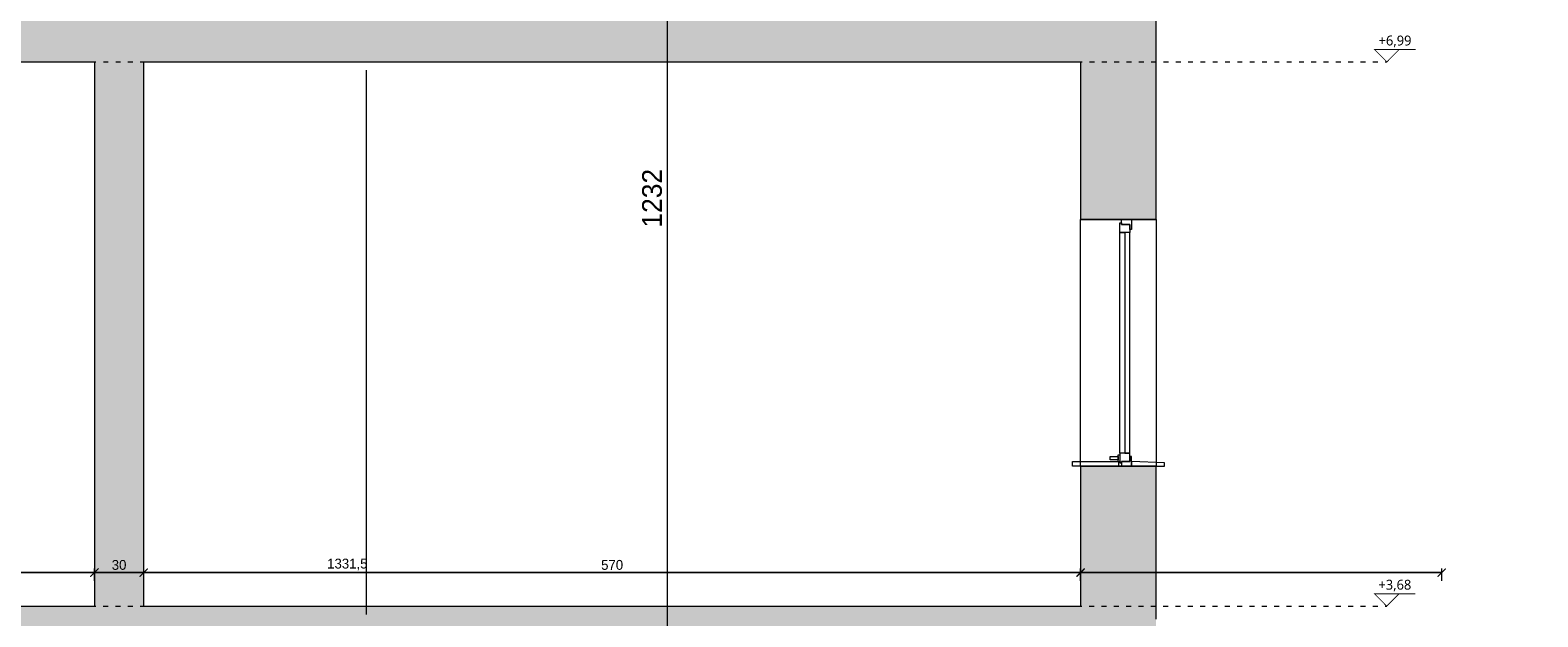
# Model space of a CAD drawing. Header units: millimetres. Extents: x -221 to 149158, y -114258 to 0.
# Tile 54 of 219: x 78537 to 79454, y -45380 to -45024. Entities that reach past the tile are written whole.
import ezdxf
from ezdxf.enums import TextEntityAlignment as Align

# ---------------------------------------------------------------- set-up
doc = ezdxf.new("R2010")
doc.units = ezdxf.units.MM
doc.linetypes.add('ACAD_ISO03W100', pattern=[30, 12, -18])
doc.layers.get('0').update_dxf_attribs({"lineweight": 0})
doc.layers.add('A-przekrycieram.ART', color=7, linetype='Continuous', lineweight=0, true_color=0xffffff)
for name, color, linetype, lineweight in [('opis..KF', 250, 'Continuous', 15), ('stolarka..KF', 250, 'Continuous', 5), ('stolarka_arch', 250, 'Continuous', 5), ('wymiar..KF', 12, 'Continuous', 5), ('wypełnienie istn..KF', 250, 'Continuous', 0), ('ściana pro..KF', 222, 'Continuous', 30), ('ściany ist..KF', 61, 'Continuous', 5)]:
    doc.layers.add(name, color=color, linetype=linetype, lineweight=lineweight)
doc.styles.add('ARCH', font='segoeuil.ttf')
doc.styles.add('kamil', font='GOTHIC.TTF')
doc.dimstyles.new('100..KF', dxfattribs={"dimtxt": 12, "dimasz": 10, "dimexe": 5, "dimexo": 5, "dimgap": 3, "dimtad": 1, "dimdec": 1, "dimrnd": 0.5, "dimtxsty": 'kamil', "dimblk": 'ARCHTICK', "dimcen": 0, "dimclrd": 256, "dimclre": 256, "dimclrt": 256, "dimadec": 0, "dimazin": 0, "dimtfac": 1, "dimtdec": 1, "dimtofl": 0, "dimtmove": 0, "dimatfit": 3, "dimfxl": 10, "dimfxlon": 1, "dimlwd": 0, "dimlwe": 0, "dimarcsym": 0})
doc.dimstyles.new('50..KF', dxfattribs={"dimscale": 0.5, "dimtxt": 12, "dimasz": 10, "dimexe": 5, "dimexo": 5, "dimgap": 3, "dimtad": 1, "dimdec": 1, "dimrnd": 0.5, "dimtxsty": 'kamil', "dimblk": 'ARCHTICK', "dimcen": 0, "dimclrd": 256, "dimclre": 256, "dimclrt": 256, "dimadec": 0, "dimazin": 0, "dimtfac": 1, "dimtdec": 1, "dimtofl": 0, "dimtmove": 0, "dimatfit": 3, "dimfxl": 10, "dimfxlon": 1, "dimlwd": 0, "dimlwe": 0, "dimarcsym": 0})

# ---------------------------------------------------------------- blocks, each defined once
blk = doc.blocks.new('*U1063')
at = {"layer": 'stolarka_arch', "lineweight": 0}
blk.add_lwpolyline([(0, 0), (150, 0), (150, -46), (0, -46)], close=True, dxfattribs=at)
at = {"layer": 'stolarka_arch'}
for points in [[(0, -15), (6, -15), (6, -16), (3, -16), (3, -21), (0, -21)], [(3, -16), (8, -16), (8, -22), (2, -22), (2, -21), (3, -21)], [(8, -19), (142, -19), (142, -16), (8, -16)], [(147, -16), (142, -16), (142, -22), (148, -22), (148, -21), (147, -21)], [(150, -15), (144, -15), (144, -16), (147, -16), (147, -21), (150, -21)], [(8, -19), (142, -19), (142, -22), (8, -22)], [(147, -23), (143, -23), (143, -22), (147, -22)], [(146, -28), (144, -28), (144, -23), (146, -23)]]:
    blk.add_lwpolyline(points, close=True, dxfattribs=at)
blk = doc.blocks.new('*U1062')
at = {"layer": 'opis..KF', "linetype": 'ACAD_ISO03W100', "ltscale": 0.5}
blk.add_lwpolyline([(0, 0), (4171.9, 0)], dxfattribs=at)
at = {"layer": 'opis..KF', "const_width": 1}
blk.add_lwpolyline([(4206.9, 15), (4156.9, 15), (4171.9, 0), (4186.9, 15)], dxfattribs=at)
at = {"layer": 'opis..KF', "style": 'ARCH'}
for tag, p in [('±2', (10, 26)), ('±22', (4181.9, 26))]:
    blk.add_attdef(tag, text='', height=12, dxfattribs=at).set_placement(p, align=Align.MIDDLE_CENTER)
blk = doc.blocks.new('_ArchTick')
at = {"color": 0, "linetype": 'ByBlock', "const_width": 0.15}
blk.add_lwpolyline([(-0.5, -0.5), (0.5, 0.5)], dxfattribs=at)
blk = doc.blocks.new('*D1200')
at = {"layer": 'Defpoints', "color": 0, "transparency": 16777216}
for p in [(79395.71, -45353.43), (77463.96, -45373.79), (79395.71, -45373.79)]:
    blk.add_point(p, dxfattribs=at)
at = {"layer": 'wymiar..KF', "linetype": 'Continuous', "lineweight": 0, "transparency": 16777216}
for p, q in [((77463.96, -45358.43), (77463.96, -45350.93)), ((77463.96, -45353.43), (79395.71, -45353.43)), ((79395.71, -45358.43), (79395.71, -45350.93))]:
    blk.add_line(p, q, dxfattribs=at)
at = {"layer": 'wymiar..KF', "lineweight": 0, "transparency": 16777216, "xscale": 5, "yscale": 5, "zscale": 5, "rotation": 180}
blk.add_blockref('_ArchTick', (77463.96, -45353.43), dxfattribs=at)
at = {"layer": 'wymiar..KF', "lineweight": 0, "transparency": 16777216, "xscale": 5, "yscale": 5, "zscale": 5}
blk.add_blockref('_ArchTick', (79395.71, -45353.43), dxfattribs=at)
at = {"layer": 'wymiar..KF', "transparency": 16777216, "insert": (78429.84, -45348.5), "char_height": 6, "attachment_point": 5, "style": 'kamil'}
blk.add_mtext('1931,5', dxfattribs=at)
blk = doc.blocks.new('*D1201')
at = {"layer": 'Defpoints', "color": 0, "linetype": 'ByBlock', "transparency": 16777216}
for p in [(78063.96, -45353.43), (78063.96, -45373.79), (79395.71, -45378.79)]:
    blk.add_point(p, dxfattribs=at)
at = {"layer": 'wymiar..KF', "linetype": 'Continuous', "lineweight": 0, "transparency": 16777216}
for p, q in [((78063.96, -45358.43), (78063.96, -45350.93)), ((79395.71, -45353.43), (78063.96, -45353.43)), ((79395.71, -45358.43), (79395.71, -45350.93))]:
    blk.add_line(p, q, dxfattribs=at)
at = {"layer": 'wymiar..KF', "linetype": 'ByBlock', "lineweight": 0, "transparency": 16777216, "xscale": 5, "yscale": 5, "zscale": 5, "rotation": 180}
blk.add_blockref('_ArchTick', (78063.96, -45353.43), dxfattribs=at)
at = {"layer": 'wymiar..KF', "linetype": 'ByBlock', "lineweight": 0, "transparency": 16777216, "xscale": 5, "yscale": 5, "zscale": 5}
blk.add_blockref('_ArchTick', (79395.71, -45353.43), dxfattribs=at)
at = {"layer": 'wymiar..KF', "linetype": 'ByBlock', "transparency": 16777216, "insert": (78729.84, -45348.5), "char_height": 6, "attachment_point": 5, "style": 'kamil'}
blk.add_mtext('1331,5', dxfattribs=at)
blk = doc.blocks.new('*D1202')
at = {"layer": 'Defpoints', "color": 0, "linetype": 'ByBlock', "transparency": 16777216}
for p in [(78575.96, -45353.43), (78063.96, -45373.79), (78575.96, -45373.79)]:
    blk.add_point(p, dxfattribs=at)
at = {"layer": 'wymiar..KF', "linetype": 'Continuous', "lineweight": 0, "transparency": 16777216}
for p, q in [((78063.96, -45358.43), (78063.96, -45350.93)), ((78063.96, -45353.43), (78575.96, -45353.43)), ((78575.96, -45358.43), (78575.96, -45350.93))]:
    blk.add_line(p, q, dxfattribs=at)
at = {"layer": 'wymiar..KF', "linetype": 'ByBlock', "lineweight": 0, "transparency": 16777216, "xscale": 5, "yscale": 5, "zscale": 5, "rotation": 180}
blk.add_blockref('_ArchTick', (78063.96, -45353.43), dxfattribs=at)
at = {"layer": 'wymiar..KF', "linetype": 'ByBlock', "lineweight": 0, "transparency": 16777216, "xscale": 5, "yscale": 5, "zscale": 5}
blk.add_blockref('_ArchTick', (78575.96, -45353.43), dxfattribs=at)
at = {"layer": 'wymiar..KF', "linetype": 'ByBlock', "transparency": 16777216, "insert": (78319.96, -45348.78), "char_height": 6, "attachment_point": 5, "style": 'kamil'}
blk.add_mtext('512', dxfattribs=at)
blk = doc.blocks.new('*D1203')
at = {"layer": 'Defpoints', "color": 0, "linetype": 'ByBlock', "transparency": 16777216}
for p in [(78605.96, -45353.43), (78575.96, -45373.79), (78605.96, -45373.79)]:
    blk.add_point(p, dxfattribs=at)
at = {"layer": 'wymiar..KF', "linetype": 'Continuous', "lineweight": 0, "transparency": 16777216}
for p, q in [((78575.96, -45358.43), (78575.96, -45350.93)), ((78575.96, -45353.43), (78605.96, -45353.43)), ((78605.96, -45358.43), (78605.96, -45350.93))]:
    blk.add_line(p, q, dxfattribs=at)
at = {"layer": 'wymiar..KF', "linetype": 'ByBlock', "lineweight": 0, "transparency": 16777216, "xscale": 5, "yscale": 5, "zscale": 5, "rotation": 180}
blk.add_blockref('_ArchTick', (78575.96, -45353.43), dxfattribs=at)
at = {"layer": 'wymiar..KF', "linetype": 'ByBlock', "lineweight": 0, "transparency": 16777216, "xscale": 5, "yscale": 5, "zscale": 5}
blk.add_blockref('_ArchTick', (78605.96, -45353.43), dxfattribs=at)
at = {"layer": 'wymiar..KF', "linetype": 'ByBlock', "transparency": 16777216, "insert": (78590.96, -45348.78), "char_height": 6, "attachment_point": 5, "style": 'kamil'}
blk.add_mtext('30', dxfattribs=at)
blk = doc.blocks.new('*D1204')
at = {"layer": 'Defpoints', "color": 0, "linetype": 'ByBlock', "transparency": 16777216}
for p in [(79175.96, -45353.43), (78605.96, -45373.79), (79175.96, -45373.79)]:
    blk.add_point(p, dxfattribs=at)
at = {"layer": 'wymiar..KF', "linetype": 'Continuous', "lineweight": 0, "transparency": 16777216}
for p, q in [((78605.96, -45358.43), (78605.96, -45350.93)), ((78605.96, -45353.43), (79175.96, -45353.43)), ((79175.96, -45358.43), (79175.96, -45350.93))]:
    blk.add_line(p, q, dxfattribs=at)
at = {"layer": 'wymiar..KF', "linetype": 'ByBlock', "lineweight": 0, "transparency": 16777216, "xscale": 5, "yscale": 5, "zscale": 5, "rotation": 180}
blk.add_blockref('_ArchTick', (78605.96, -45353.43), dxfattribs=at)
at = {"layer": 'wymiar..KF', "linetype": 'ByBlock', "lineweight": 0, "transparency": 16777216, "xscale": 5, "yscale": 5, "zscale": 5}
blk.add_blockref('_ArchTick', (79175.96, -45353.43), dxfattribs=at)
at = {"layer": 'wymiar..KF', "linetype": 'ByBlock', "transparency": 16777216, "insert": (78890.96, -45348.78), "char_height": 6, "attachment_point": 5, "style": 'kamil'}
blk.add_mtext('570', dxfattribs=at)
blk = doc.blocks.new('*U1697')
at = {"layer": 'A-przekrycieram.ART'}
h = blk.add_hatch(color=256, dxfattribs=at)
h.dxf.hatch_style = 1
h.paths.add_polyline_path([(0, 2970), (4200, 2970), (4200, 0), (0, 0)])
h.paths.add_polyline_path([(200, 2870), (4100, 2870), (4100, 100), (200, 100)], flags=16)
blk = doc.blocks.new('*D1223')
at = {"layer": 'Defpoints', "color": 0, "transparency": 16777216}
for p in [(14.6, -45373.79), (78825.71, -45373.79), (0, -45411.69)]:
    blk.add_point(p, dxfattribs=at)
at = {"layer": 'wymiar..KF', "linetype": 'Continuous', "lineweight": 0, "transparency": 16777216}
for p, q in [((19.6, -45373.79), (12.1, -45373.79)), ((14.6, -45411.69), (14.6, -45373.79)), ((9.6, -45411.69), (17.1, -45411.69))]:
    blk.add_line(p, q, dxfattribs=at)
at = {"layer": 'wymiar..KF', "lineweight": 0, "transparency": 16777216, "xscale": 5, "yscale": 5, "zscale": 5}
for p, rotation in [((14.6, -45373.79), 90), ((14.6, -45411.69), 270)]:
    blk.add_blockref('_ArchTick', p, dxfattribs=dict(at, rotation=rotation))
at = {"layer": 'wymiar..KF', "transparency": 16777216, "insert": (9.95, -45392.74), "char_height": 6, "attachment_point": 5, "rotation": 90, "style": 'kamil'}
blk.add_mtext('38', dxfattribs=at)
blk = doc.blocks.new('*D1224')
at = {"layer": 'Defpoints', "color": 0, "transparency": 16777216}
for p in [(77463.96, -45288.79), (77478.56, -45288.79), (78825.71, -45373.79)]:
    blk.add_point(p, dxfattribs=at)
at = {"layer": 'wymiar..KF', "linetype": 'Continuous', "lineweight": 0, "transparency": 16777216}
for p, q in [((77473.56, -45288.79), (77481.06, -45288.79)), ((77478.56, -45373.79), (77478.56, -45288.79)), ((77483.56, -45373.79), (77476.06, -45373.79))]:
    blk.add_line(p, q, dxfattribs=at)
at = {"layer": 'wymiar..KF', "lineweight": 0, "transparency": 16777216, "xscale": 5, "yscale": 5, "zscale": 5}
for p, rotation in [((77478.56, -45288.79), 90), ((77478.56, -45373.79), 270)]:
    blk.add_blockref('_ArchTick', p, dxfattribs=dict(at, rotation=rotation))
at = {"layer": 'wymiar..KF', "transparency": 16777216, "insert": (77473.91, -45331.29), "char_height": 6, "attachment_point": 5, "rotation": 90, "style": 'kamil'}
blk.add_mtext('85', dxfattribs=at)
blk = doc.blocks.new('*D1227')
at = {"layer": 'Defpoints', "color": 0, "transparency": 16777216}
for p in [(77478.56, -45017.8), (78825.71, -45017.8), (77463.96, -45043.02)]:
    blk.add_point(p, dxfattribs=at)
at = {"layer": 'wymiar..KF', "linetype": 'Continuous', "lineweight": 0, "transparency": 16777216}
for p, q in [((77483.56, -45017.8), (77476.06, -45017.8)), ((77478.56, -45043.02), (77478.56, -45017.8)), ((77473.56, -45043.02), (77481.06, -45043.02))]:
    blk.add_line(p, q, dxfattribs=at)
at = {"layer": 'wymiar..KF', "lineweight": 0, "transparency": 16777216, "xscale": 5, "yscale": 5, "zscale": 5}
for p, rotation in [((77478.56, -45017.8), 90), ((77478.56, -45043.02), 270)]:
    blk.add_blockref('_ArchTick', p, dxfattribs=dict(at, rotation=rotation))
at = {"layer": 'wymiar..KF', "transparency": 16777216, "insert": (77473.91, -45030.41), "char_height": 6, "attachment_point": 5, "rotation": 90, "style": 'kamil'}
blk.add_mtext('25', dxfattribs=at)
blk = doc.blocks.new('*D1663')
at = {"layer": 'Defpoints', "color": 0, "linetype": 'ByBlock', "transparency": 16777216}
for p in [(78319.96, -44509.96), (78924.6, -44509.96), (78806, -45741.79)]:
    blk.add_point(p, dxfattribs=at)
at = {"layer": 'ściana pro..KF', "linetype": 'Continuous', "lineweight": 0, "transparency": 16777216}
for p, q in [((78904.6, -44509.96), (78929.6, -44509.96)), ((78924.6, -45741.79), (78924.6, -44509.96)), ((78904.6, -45741.79), (78929.6, -45741.79))]:
    blk.add_line(p, q, dxfattribs=at)
at = {"layer": 'ściana pro..KF', "linetype": 'ByBlock', "lineweight": 0, "transparency": 16777216, "xscale": 10, "yscale": 10, "zscale": 10}
for p, rotation in [((78924.6, -44509.96), 90), ((78924.6, -45741.79), 270)]:
    blk.add_blockref('_ArchTick', p, dxfattribs=dict(at, rotation=rotation))
at = {"layer": 'ściana pro..KF', "linetype": 'ByBlock', "transparency": 16777216, "insert": (78915.3, -45125.88), "char_height": 12, "attachment_point": 5, "rotation": 90, "style": 'kamil'}
blk.add_mtext('1232', dxfattribs=at)

msp = doc.modelspace()

# ---------------------------------------------------------------- hatches: boundary and pattern name
at = {"layer": 'wypełnienie istn..KF', "true_color": 0xc8c8c8}
h = msp.add_hatch(color=9, dxfattribs=at)
h.dxf.hatch_style = 1
h.paths.add_polyline_path([(77457.27, -44917.8), (77417.96, -44917.79), (77417.96, -44950.88)])
h.paths.add_polyline_path([(77463.96, -44917.8), (77457.27, -44917.8), (77417.96, -44950.88), (77417.96, -45017.79), (77463.96, -45002.79)])
h.paths.add_polyline_path([(79221.96, -45012.79), (79221.96, -44968.53), (79220.71, -44967.95), (79175.96, -44947.37), (79175.96, -45002.79), (77836.96, -45002.79), (77463.96, -45002.79), (77417.96, -45017.79), (77417.96, -45138.79), (77463.96, -45138.79), (77463.96, -45043.02), (78033.96, -45043.02), (78033.96, -45373.79), (77463.96, -45373.79), (77463.96, -45288.79), (77417.96, -45288.79), (77417.96, -45381.79), (77417.96, -45506.79), (77463.96, -45506.79), (77463.96, -45411.69), (78033.96, -45411.69), (78033.96, -45741.79), (77463.96, -45741.79), (77463.96, -45656.79), (77417.96, -45656.79), (77417.96, -45941.79), (77464.32, -45941.79), (77463.96, -45781.79), (78033.96, -45781.79), (78033.96, -45941.79), (78063.96, -45941.79), (78063.96, -45781.79), (78575.96, -45781.79), (78575.96, -45941.79), (78605.96, -45941.79), (78605.96, -45781.79), (79175.96, -45781.79), (79175.96, -45941.79), (79221.96, -45941.79), (79221.96, -45656.79), (79206.96, -45656.79), (79199.03, -45656.79), (79199.03, -45656.79), (79175.96, -45656.79), (79175.96, -45741.79), (78605.96, -45741.79), (78605.96, -45411.69), (79175.96, -45411.69), (79175.96, -45506.79), (79221.96, -45506.79), (79221.96, -45381.79), (79221.96, -45288.79), (79175.96, -45288.79), (79175.96, -45373.79), (78605.96, -45373.79), (78605.96, -45043.02), (79175.96, -45043.02), (79175.96, -45138.79), (79221.96, -45138.79)])
h.paths.add_polyline_path([(78063.96, -45043.02), (78575.96, -45043.02), (78575.96, -45373.79), (78063.96, -45373.79)], flags=16)
h.paths.add_polyline_path([(78063.96, -45411.69), (78575.96, -45411.69), (78575.96, -45741.79), (78063.96, -45741.79)], flags=16)
h.paths.add_polyline_path([(78076.14, -45506.79), (78270.48, -45506.79), (78270.48, -45711.79), (78281.06, -45711.79), (78281.06, -45726.79), (78281.06, -45741.79), (78063.96, -45741.79), (78063.96, -45726.79), (78063.96, -45711.79), (78076.14, -45711.79)], flags=0)
h.paths.add_polyline_path([(78079.14, -45509.79), (78173.31, -45509.79), (78267.48, -45509.79), (78267.48, -45708.79), (78173.31, -45708.79), (78079.14, -45708.79)], flags=0)
h.paths.add_polyline_path([(78079.14, -45509.79), (78267.48, -45509.79), (78267.48, -45708.79), (78079.14, -45708.79)], flags=0)
h.paths.add_polyline_path([(78082.14, -45512.79), (78170.31, -45512.79), (78170.31, -45705.79), (78082.14, -45705.79)], flags=0)
h.paths.add_polyline_path([(78176.31, -45512.79), (78264.48, -45512.79), (78264.48, -45705.79), (78176.31, -45705.79)], flags=0)
h.paths.add_polyline_path([(78393.86, -45511.79), (78543.86, -45511.79), (78543.86, -45661.79), (78393.86, -45661.79)], flags=0)
h.paths.add_polyline_path([(78396.86, -45514.79), (78540.86, -45514.79), (78540.86, -45658.79), (78396.86, -45658.79)], flags=0)
h.paths.add_polyline_path([(78399.86, -45517.79), (78537.86, -45517.79), (78537.86, -45655.79), (78399.86, -45655.79)], flags=0)

# ---------------------------------------------------------------- linework, layer by layer
at = {"layer": 'stolarka..KF'}
for points in [[(79199.03, -45285.79), (79199.03, -45288.79), (79171.03, -45288.79), (79171.03, -45285.79)], [(79206.96, -45285.79), (79206.96, -45288.79), (79227.03, -45288.79), (79227.03, -45286.79)]]:
    msp.add_lwpolyline(points, close=True, dxfattribs=at)
at = {"layer": 'ściana pro..KF', "color": 8, "lineweight": 9, "true_color": 0x737373}
msp.add_line((78741.46, -45378.79), (78741.46, -45048.02), dxfattribs=at)
at = {"layer": 'ściany ist..KF', "linetype": 'ByBlock'}
for p, q in [((79221.96, -45138.79), (79175.96, -45138.79)), ((79175.96, -45288.79), (79221.96, -45288.79))]:
    msp.add_line(p, q, dxfattribs=at)
for points in [[(79221.96, -45138.79), (79221.96, -45012.79)], [(78063.96, -45373.79), (78063.96, -45043.02), (78575.96, -45043.02), (78575.96, -45373.79)], [(78605.96, -45373.79), (78605.96, -45043.02), (79175.96, -45043.02), (79175.96, -45138.79)], [(79175.96, -45288.79), (79175.96, -45373.79)], [(79221.96, -45381.79), (79221.96, -45288.79)], [(78063.96, -45373.79), (78575.96, -45373.79)], [(78605.96, -45373.79), (79175.96, -45373.79)]]:
    msp.add_lwpolyline(points, dxfattribs=at)

# ---------------------------------------------------------------- block references
msp.add_blockref('*U1697', (76639.68, -46666.02))
at = {"layer": 'stolarka_arch', "color": 5, "rotation": 270.0000108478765}
msp.add_blockref('*U1063', (79221.96, -45138.79), dxfattribs=at)
at = {"layer": 'wymiar..KF'}
ref = msp.add_blockref('*U1062', (77276.39, -45043.02), dxfattribs=dict(at, xscale=0.5, yscale=0.5, zscale=0.5))
ref.add_attrib('±22', '+6,99', dxfattribs={"layer": 'opis..KF', "height": 6, "style": 'ARCH'}).set_placement((79367.31, -45030.02), align=Align.MIDDLE_CENTER)
ref = msp.add_blockref('*U1062', (77276.3, -45373.79), dxfattribs=dict(at, xscale=0.5, yscale=0.5, zscale=0.5))
ref.add_attrib('±22', '+3,68', dxfattribs={"layer": 'opis..KF', "height": 6, "style": 'ARCH'}).set_placement((79367.22, -45360.79), align=Align.MIDDLE_CENTER)

# ---------------------------------------------------------------- dimensions: what is measured, and where the dimension line sits
for base, p1, p2, picture, middle in [((77478.56, -45017.8), (77463.96, -45043.02), (78825.71, -45017.8), '*D1227', (77473.91, -45030.41)), ((77478.56, -45288.79), (78825.71, -45373.79), (77463.96, -45288.79), '*D1224', (77473.91, -45331.29)), ((14.6, -45373.79), (0, -45411.69), (78825.71, -45373.79), '*D1223', (9.95, -45392.74))]:
    dim = msp.add_linear_dim(base=base, p1=p1, p2=p2, angle=90, dimstyle='50..KF', override={"dimtmove": 1}, dxfattribs=at)
    dim.commit()
    dim.dimension.update_dxf_attribs({"geometry": picture, "text_midpoint": middle})
dim = msp.add_linear_dim(base=(79395.711, -45353.4311), p1=(77463.962, -45373.79), p2=(79395.711, -45373.79), dimstyle='50..KF', override={"dimtmove": 1}, dxfattribs=at)
dim.commit()
dim.dimension.update_dxf_attribs({"geometry": '*D1200', "text_midpoint": (78429.8365, -45348.5049)})
at = {"layer": 'wymiar..KF', "linetype": 'ByBlock'}
for base, p1, p2, picture, middle in [((78063.962, -45353.4311), (79395.711, -45378.79), (78063.962, -45373.79), '*D1201', (78729.8365, -45348.5049)), ((78575.96, -45353.43), (78063.96, -45373.79), (78575.96, -45373.79), '*D1202', (78319.96, -45348.78)), ((78605.96, -45353.43), (78575.96, -45373.79), (78605.96, -45373.79), '*D1203', (78590.96, -45348.78)), ((79175.96, -45353.43), (78605.96, -45373.79), (79175.96, -45373.79), '*D1204', (78890.96, -45348.78))]:
    dim = msp.add_linear_dim(base=base, p1=p1, p2=p2, dimstyle='50..KF', override={"dimtmove": 1}, dxfattribs=at)
    dim.commit()
    dim.dimension.update_dxf_attribs({"geometry": picture, "text_midpoint": middle})
at = {"layer": 'ściana pro..KF', "linetype": 'ByBlock'}
dim = msp.add_linear_dim(base=(78924.6, -44509.96), p1=(78806, -45741.79), p2=(78319.96, -44509.96), angle=90, dimstyle='100..KF', override={"dimfxl": 20}, dxfattribs=at)
dim.commit()
dim.dimension.update_dxf_attribs({"geometry": '*D1663', "text_midpoint": (78915.3, -45125.88)})

doc.saveas('drawing.dxf')
